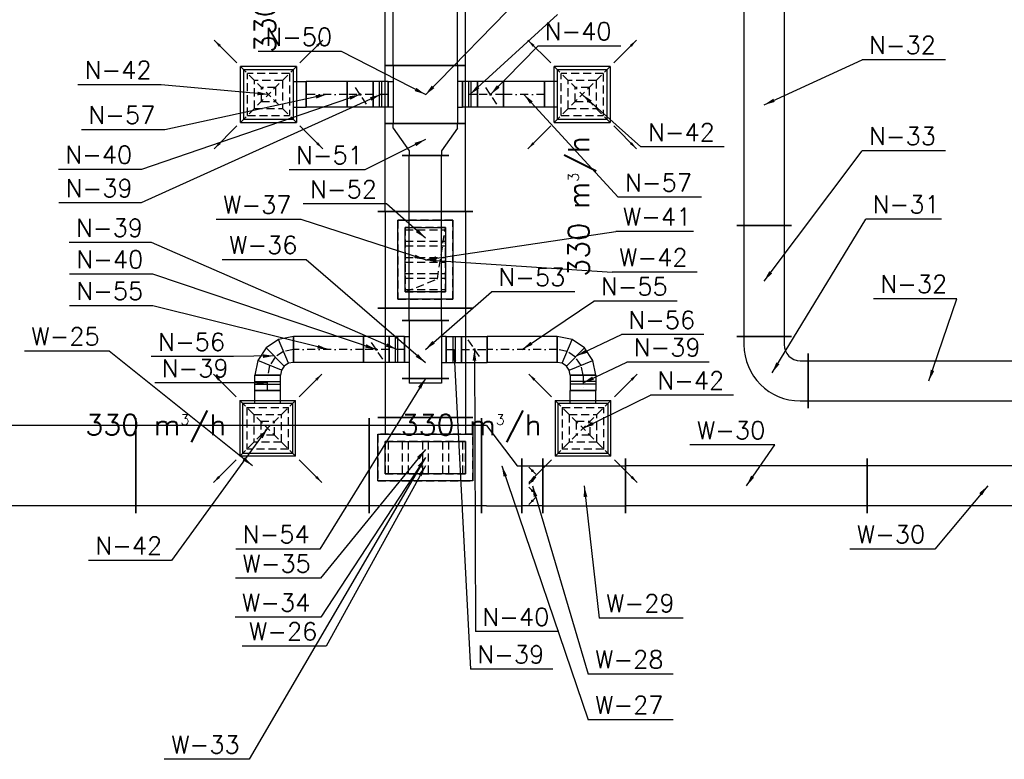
# Model space of a CAD drawing. Extents: x 109611 to 371611, y -232083 to 185490.
# Tile 17 of 24: x 321999 to 328118, y 5023 to 9620. Entities that reach past the tile are written whole.
import ezdxf

# ---------------------------------------------------------------- set-up
doc = ezdxf.new("R2010")
doc.units = 0
doc.header["$LTSCALE"] = 99.9
doc.header["$MEASUREMENT"] = 0
doc.linetypes.add('DASHDOT', pattern=[1, 0.5, -0.25, 0, -0.25])
doc.linetypes.add('DASHED', pattern=[0.75, 0.5, -0.25])
for name, color, linetype in [('FLUID-N', 7, 'Continuous'), ('FLUID-N-110-NUM', 7, 'Continuous'), ('FLUID-N-130-ARRGR', 7, 'Continuous'), ('FLUID-N-SYM', 7, 'Continuous'), ('FLUID-W', 7, 'Continuous'), ('FLUID-W-110-NUM', 7, 'Continuous')]:
    doc.layers.add(name, color=color, linetype=linetype)
doc.styles.add('FDBES', font='simplex.shx')
doc.dimstyles.new('FDBES', dxfattribs={"dimscale": 50, "dimtxt": 4, "dimasz": 2.5, "dimexe": 0.8, "dimexo": 2, "dimgap": 1, "dimtad": 1, "dimdsep": 46, "dimtxsty": 'FDBES', "dimcen": 2.5, "dimclrd": 4, "dimclre": 5, "dimadec": 0, "dimazin": 0, "dimtfac": 1, "dimtmove": 0, "dimatfit": 3, "dimfxl": 0, "dimarcsym": 0})

# ---------------------------------------------------------------- blocks, each defined once
blk = doc.blocks.new('*U123')
at = {"color": 14, "linetype": 'Continuous', "lineweight": -2}
blk.add_line((-200, -295), (-200, 295), dxfattribs=at)
at = {"color": 0, "linetype": 'ByBlock', "lineweight": -2}
for p, q in [((-200, 250), (-95, 250)), ((-50, -250), (-50, 250)), ((-50, 250), (150, 250)), ((150, 250), (150, -250)), ((-200, -250), (-95, -250)), ((150, -250), (-50, -250))]:
    blk.add_line(p, q, dxfattribs=at)
at = {"color": 30, "linetype": 'Continuous'}
for p, q in [((-95, -295), (-95, 295)), ((-95, 295), (195, 295)), ((195, 295), (195, -295)), ((195, -295), (-95, -295))]:
    blk.add_line(p, q, dxfattribs=at)
blk = doc.blocks.new('*U122')
at = {"color": 30, "linetype": 'Continuous'}
for p, q in [((-145, -295), (-145, 295)), ((-145, 295), (145, 295)), ((145, 295), (145, -295)), ((145, -295), (-145, -295))]:
    blk.add_line(p, q, dxfattribs=at)
at = {"color": 0, "linetype": 'ByBlock', "lineweight": -2}
for p, q in [((-100, -250), (-100, 250)), ((-100, 250), (100, 250)), ((100, 250), (100, -250)), ((100, -250), (-100, -250))]:
    blk.add_line(p, q, dxfattribs=at)
at = {"color": 30, "linetype": 'DASHED'}
for p, q in [((-100, 231.7), (100, 231.7)), ((-100, 143.3), (100, 143.3)), ((-100, 106.7), (100, 106.7)), ((-100, 18.3), (100, 18.3)), ((-100, -18.3), (100, -18.3)), ((-100, -106.7), (100, -106.7)), ((-100, -143.3), (100, -143.3)), ((-100, -231.7), (100, -231.7))]:
    blk.add_line(p, q, dxfattribs=at)
blk = doc.blocks.new('*U121')
at = {"color": 30, "linetype": 'Continuous'}
for p, q in [((-145, -295), (-145, 295)), ((-145, 295), (145, 295)), ((145, 295), (145, -295)), ((145, -295), (-145, -295))]:
    blk.add_line(p, q, dxfattribs=at)
at = {"color": 0, "linetype": 'ByBlock', "lineweight": -2}
for p, q in [((-100, -250), (-100, 250)), ((-100, 250), (100, 250)), ((100, 250), (100, -250)), ((100, -250), (-100, -250))]:
    blk.add_line(p, q, dxfattribs=at)
blk = doc.blocks.new('*U120')
at = {"color": 14, "linetype": 'Continuous', "lineweight": -2}
for p, q in [((-350, -295), (-350, 295)), ((350, 295), (350, -295))]:
    blk.add_line(p, q, dxfattribs=at)
at = {"color": 0, "linetype": 'ByBlock', "lineweight": -2}
for p, q in [((-350, 250), (350, 250)), ((-350, -250), (350, -250))]:
    blk.add_line(p, q, dxfattribs=at)
at = {"color": 30, "linetype": 'DASHED'}
for p, q in [((295, 95), (-295, 95)), ((-295, 95), (-295, -195)), ((295, -195), (295, 95)), ((250, 50), (-250, 50)), ((-250, 50), (-250, -150)), ((250, -150), (250, 50)), ((-250, -150), (250, -150)), ((-295, -195), (295, -195))]:
    blk.add_line(p, q, dxfattribs=at)
blk = doc.blocks.new('*U116')
at = {"color": 14, "linetype": 'Continuous', "lineweight": -2}
for p, q in [((-725, -295), (-725, 295)), ((725, 295), (725, -295))]:
    blk.add_line(p, q, dxfattribs=at)
at = {"color": 0, "linetype": 'ByBlock', "lineweight": -2}
for p, q in [((-725, 250), (725, 250)), ((-725, -250), (725, -250))]:
    blk.add_line(p, q, dxfattribs=at)
blk = doc.blocks.new('*U115')
at = {"color": 14, "linetype": 'Continuous', "lineweight": -2}
for p, q in [((-300, -295), (-300, 295)), ((300, 295), (300, -295))]:
    blk.add_line(p, q, dxfattribs=at)
at = {"color": 0, "linetype": 'ByBlock', "lineweight": -2}
for p, q in [((-300, 250), (300, 250)), ((-300, -250), (300, -250))]:
    blk.add_line(p, q, dxfattribs=at)
at = {"color": 30, "linetype": 'DASHED'}
for p, q in [((245, 170), (-245, 170)), ((-245, 170), (-245, -170)), ((200, 125), (-200, 125)), ((-200, 125), (-200, -125)), ((200, -125), (200, 125)), ((245, -170), (245, 170)), ((-245, -170), (245, -170)), ((-200, -125), (200, -125))]:
    blk.add_line(p, q, dxfattribs=at)
blk = doc.blocks.new('*U114')
at = {"color": 30, "linetype": 'Continuous'}
for p, q in [((-170, -245), (-170, 245)), ((-170, 245), (170, 245)), ((170, 245), (170, -245)), ((170, -245), (-170, -245))]:
    blk.add_line(p, q, dxfattribs=at)
at = {"color": 0, "linetype": 'ByBlock', "lineweight": -2}
for p, q in [((-125, -200), (-125, 200)), ((-125, 200), (125, 200)), ((125, 200), (125, -200)), ((125, -200), (-125, -200))]:
    blk.add_line(p, q, dxfattribs=at)
at = {"color": 30, "linetype": 'DASHED'}
for p, q in [((-125, 185.4), (125, 185.4)), ((-125, 114.6), (125, 114.6)), ((-125, 85.4), (125, 85.4)), ((-125, 14.6), (125, 14.6)), ((-125, -14.6), (125, -14.6)), ((-125, -85.4), (125, -85.4)), ((-125, -114.6), (125, -114.6)), ((-125, -185.4), (125, -185.4))]:
    blk.add_line(p, q, dxfattribs=at)
blk = doc.blocks.new('*U113')
at = {"color": 30, "linetype": 'Continuous'}
for p, q in [((-170, -245), (-170, 245)), ((-170, 245), (170, 245)), ((170, 245), (170, -245)), ((170, -245), (-170, -245))]:
    blk.add_line(p, q, dxfattribs=at)
at = {"color": 0, "linetype": 'ByBlock', "lineweight": -2}
for p, q in [((-125, -200), (-125, 200)), ((-125, 200), (125, 200)), ((125, 200), (125, -200)), ((125, -200), (-125, -200))]:
    blk.add_line(p, q, dxfattribs=at)
at = {"color": 30, "linetype": 'DASHED'}
for p, q in [((75, -120), (125, 200)), ((-125, -200), (75, -120))]:
    blk.add_line(p, q, dxfattribs=at)
blk = doc.blocks.new('*U125')
at = {"color": 14, "linetype": 'Continuous', "lineweight": -2}
for p, q in [((-750, -295), (-750, 295)), ((750, 295), (750, -295))]:
    blk.add_line(p, q, dxfattribs=at)
at = {"color": 0, "linetype": 'ByBlock', "lineweight": -2}
for p, q in [((-750, 250), (750, 250)), ((-750, -250), (750, -250))]:
    blk.add_line(p, q, dxfattribs=at)
blk = doc.blocks.new('*U127')
at = {"color": 14, "linetype": 'Continuous', "lineweight": -2}
for p, q in [((-340, -295), (-340, 295)), ((340, 295), (340, -295))]:
    blk.add_line(p, q, dxfattribs=at)
at = {"color": 0, "linetype": 'ByBlock', "lineweight": -2}
for p, q in [((-340, 250), (340, 250)), ((-340, -250), (340, -250))]:
    blk.add_line(p, q, dxfattribs=at)
blk = doc.blocks.new('*U128')
at = {"color": 14, "linetype": 'Continuous', "lineweight": -2}
for p, q in [((-125, -45), (-125, 295)), ((125, 295), (125, -295))]:
    blk.add_line(p, q, dxfattribs=at)
at = {"color": 0, "linetype": 'ByBlock', "lineweight": -2}
for p, q in [((-95, 250), (-125, 250)), ((95, 250), (-95, 250)), ((95, 250), (125, 250)), ((-95, 0), (-125, 0)), ((95, -250), (-95, 0)), ((95, -250), (125, -250))]:
    blk.add_line(p, q, dxfattribs=at)
blk = doc.blocks.new('*U129')
at = {"color": 14, "linetype": 'Continuous', "lineweight": -2}
for p, q in [((-257.5, -170), (-257.5, 170)), ((257.5, 170), (257.5, -170))]:
    blk.add_line(p, q, dxfattribs=at)
at = {"color": 0, "linetype": 'ByBlock', "lineweight": -2}
for p, q in [((-257.5, 125), (257.5, 125)), ((-257.5, -125), (257.5, -125))]:
    blk.add_line(p, q, dxfattribs=at)
blk = doc.blocks.new('*U132')
at = {"color": 14, "linetype": 'Continuous', "lineweight": -2}
for p, q in [((-65, -170), (-65, 170)), ((65, 170), (65, -170))]:
    blk.add_line(p, q, dxfattribs=at)
at = {"color": 0, "linetype": 'ByBlock', "lineweight": -2}
for p, q in [((-65, 125), (65, 125)), ((65, -125), (-65, -125))]:
    blk.add_line(p, q, dxfattribs=at)
at = {"color": 30, "linetype": 'DASHED'}
for p, q in [((0, 93.8), (-22.1, 115.8)), ((0, 93.8), (22.1, 71.7)), ((0, 31.2), (-22.1, 9.2)), ((0, 31.2), (22.1, 53.3)), ((0, -31.2), (-22.1, -9.2)), ((0, -31.2), (22.1, -53.3)), ((0, -93.8), (-22.1, -115.8)), ((0, -93.8), (22.1, -71.7))]:
    blk.add_line(p, q, dxfattribs=at)
at = {"color": 30, "linetype": 'Continuous'}
for points in [[(-4, 93.8, 8, 8, 1), (4, 93.8, 8, 8, 1)], [(-4, 31.2, 8, 8, 1), (4, 31.2, 8, 8, 1)], [(-4, -31.2, 8, 8, 1), (4, -31.2, 8, 8, 1)], [(-4, -93.8, 8, 8, 1), (4, -93.8, 8, 8, 1)]]:
    blk.add_lwpolyline(points, format="xyseb", close=True, dxfattribs=at)
blk = doc.blocks.new('*U134')
at = {"color": 14, "linetype": 'Continuous', "lineweight": -2}
for p, q in [((-750, -170), (-750, 170)), ((750, 170), (750, -170))]:
    blk.add_line(p, q, dxfattribs=at)
at = {"color": 0, "linetype": 'ByBlock', "lineweight": -2}
for p, q in [((-750, 125), (750, 125)), ((-750, -125), (750, -125))]:
    blk.add_line(p, q, dxfattribs=at)
blk = doc.blocks.new('*U135')
at = {"color": 14, "linetype": 'Continuous', "lineweight": -2}
for p, q in [((-750, -170), (-750, 170)), ((750, 170), (750, -170))]:
    blk.add_line(p, q, dxfattribs=at)
at = {"color": 0, "linetype": 'ByBlock', "lineweight": -2}
for p, q in [((-750, 125), (750, 125)), ((-750, -125), (750, -125))]:
    blk.add_line(p, q, dxfattribs=at)
blk = doc.blocks.new('*U136')
at = {"color": 14, "linetype": 'Continuous', "lineweight": -2}
for p, q in [((-725, -295), (-725, 295)), ((725, 295), (725, -295))]:
    blk.add_line(p, q, dxfattribs=at)
at = {"color": 0, "linetype": 'ByBlock', "lineweight": -2}
for p, q in [((-725, 250), (725, 250)), ((-725, -250), (725, -250))]:
    blk.add_line(p, q, dxfattribs=at)
blk = doc.blocks.new('*U422')
at = {"color": 14, "linetype": 'Continuous', "lineweight": -2}
for p, q in [((-487.5, -245), (-487.5, 245)), ((487.5, 245), (487.5, -245))]:
    blk.add_line(p, q, dxfattribs=at)
at = {"color": 0, "linetype": 'ByBlock', "lineweight": -2}
for p, q in [((-487.5, 200), (487.5, 200)), ((-487.5, -200), (487.5, -200))]:
    blk.add_line(p, q, dxfattribs=at)
blk = doc.blocks.new('*U432')
at = {"color": 14, "linetype": 'Continuous', "lineweight": -2}
for p, q in [((-180, -245), (-180, 245)), ((180, 245), (180, -245)), ((-80, 230), (80, 230)), ((80, -230), (-80, -230))]:
    blk.add_line(p, q, dxfattribs=at)
at = {"color": 0, "linetype": 'ByBlock', "lineweight": -2}
for p, q in [((-180, 200), (180, 200)), ((-80, 230), (-80, 200)), ((80, 200), (80, 230)), ((-180, -200), (180, -200)), ((-80, -230), (-80, -200)), ((80, -200), (80, -230))]:
    blk.add_line(p, q, dxfattribs=at)
blk = doc.blocks.new('*U431')
at = {"color": 14, "linetype": 'Continuous', "lineweight": -2}
for p, q in [((-100, -245), (-100, 245)), ((100, 145), (100, -145))]:
    blk.add_line(p, q, dxfattribs=at)
at = {"color": 0, "linetype": 'ByBlock', "lineweight": -2}
for p, q in [((-70, 200), (-100, 200)), ((-70, 200), (70, 100)), ((70, 100), (100, 100)), ((-70, -200), (70, -100)), ((70, -100), (100, -100)), ((-70, -200), (-100, -200))]:
    blk.add_line(p, q, dxfattribs=at)
blk = doc.blocks.new('*U430')
at = {"color": 14, "linetype": 'Continuous', "lineweight": -2}
for p, q in [((-47.5, -80), (-47.5, 80)), ((47.5, 80), (47.5, -80))]:
    blk.add_line(p, q, dxfattribs=at)
at = {"color": 0, "linetype": 'ByBlock', "lineweight": -2}
for p, q in [((-47.5, 80), (47.5, 80)), ((-47.5, -80), (47.5, -80))]:
    blk.add_line(p, q, dxfattribs=at)
at = {"color": 30, "linetype": 'Continuous'}
for p, q in [((-7.5, 80), (-7.5, -80)), ((7.5, 80), (7.5, -80))]:
    blk.add_line(p, q, dxfattribs=at)
at = {"layer": 'FLUID-N-SYM', "color": 2, "linetype": 'DASHDOT'}
blk.add_line((-47.5, 0), (47.5, 0), dxfattribs=at)
blk = doc.blocks.new('*U426')
at = {"color": 14, "linetype": 'Continuous', "lineweight": -2}
for p, q in [((-47.5, -80), (-47.5, 80)), ((47.5, 80), (47.5, -80))]:
    blk.add_line(p, q, dxfattribs=at)
at = {"color": 0, "linetype": 'ByBlock', "lineweight": -2}
for p, q in [((-47.5, 80), (47.5, 80)), ((-47.5, -80), (47.5, -80))]:
    blk.add_line(p, q, dxfattribs=at)
at = {"color": 30, "linetype": 'Continuous'}
for p, q in [((-7.5, 80), (-7.5, -80)), ((7.5, 80), (7.5, -80))]:
    blk.add_line(p, q, dxfattribs=at)
at = {"layer": 'FLUID-N-SYM', "color": 2, "linetype": 'DASHDOT'}
blk.add_line((-47.5, 0), (47.5, 0), dxfattribs=at)
blk = doc.blocks.new('*U425')
at = {"color": 14, "linetype": 'Continuous', "lineweight": -2}
for p, q in [((-80, -80), (-80, 80)), ((80, 80), (80, -80))]:
    blk.add_line(p, q, dxfattribs=at)
at = {"color": 0, "linetype": 'ByBlock', "lineweight": -2}
for p, q in [((-80, 80), (80, 80)), ((-80, -80), (80, -80))]:
    blk.add_line(p, q, dxfattribs=at)
at = {"color": 30, "linetype": 'DASHED'}
blk.add_line((-40, 60), (40, -60), dxfattribs=at)
at = {"color": 30, "linetype": 'Continuous'}
blk.add_lwpolyline([(-4, 0, 8, 8, 1), (4, 0, 8, 8, 1)], format="xyseb", close=True, dxfattribs=at)
at = {"layer": 'FLUID-N-SYM', "color": 2, "linetype": 'DASHDOT'}
blk.add_line((-80, 0), (80, 0), dxfattribs=at)
blk = doc.blocks.new('*U424')
at = {"color": 14, "linetype": 'Continuous', "lineweight": -2}
for p, q in [((-127.5, -80), (-127.5, 80)), ((127.5, 80), (127.5, -80))]:
    blk.add_line(p, q, dxfattribs=at)
at = {"color": 0, "linetype": 'ByBlock', "lineweight": -2}
for p, q in [((-127.5, 80), (127.5, 80)), ((-127.5, -80), (127.5, -80))]:
    blk.add_line(p, q, dxfattribs=at)
at = {"layer": 'FLUID-N-SYM', "color": 2, "linetype": 'DASHDOT'}
blk.add_line((-127.5, 0), (127.5, 0), dxfattribs=at)
blk = doc.blocks.new('*U423')
at = {"color": 30, "linetype": 'Continuous'}
for p, q in [((-173.5, 173.5), (173.5, 173.5)), ((-173.5, 173.5), (-173.5, -173.5)), ((173.5, -173.5), (173.5, 173.5)), ((173.5, -173.5), (-173.5, -173.5))]:
    blk.add_line(p, q, dxfattribs=at)
at = {"color": 30, "linetype": 'DASHED'}
for p, q in [((-173.5, 173.5), (0, 0)), ((-130.125, 130.125), (130.125, 130.125)), ((-130.125, 130.125), (-130.125, -130.125)), ((173.5, 173.5), (0, 0)), ((130.125, -130.125), (130.125, 130.125)), ((-86.75, 86.75), (86.75, 86.75)), ((-86.75, 86.75), (-86.75, -86.75)), ((86.75, -86.75), (86.75, 86.75)), ((-173.5, -173.5), (0, 0)), ((-43.375, 43.375), (43.375, 43.375)), ((-43.375, 43.375), (-43.375, -43.375)), ((173.5, -173.5), (0, 0)), ((43.375, -43.375), (43.375, 43.375)), ((43.375, -43.375), (-43.375, -43.375)), ((86.75, -86.75), (-86.75, -86.75)), ((130.125, -130.125), (-130.125, -130.125))]:
    blk.add_line(p, q, dxfattribs=at)
at = {"color": 0, "linetype": 'ByBlock', "lineweight": -2}
for p, q in [((-155, -155), (-155, 155)), ((155, 155), (-155, 155)), ((155, 155), (155, -155)), ((-155, -155), (155, -155)), ((-80, -155), (-80, -235)), ((80, -155), (80, -235))]:
    blk.add_line(p, q, dxfattribs=at)
at = {"color": 14, "linetype": 'Continuous', "lineweight": -2}
blk.add_line((80, -235), (-80, -235), dxfattribs=at)
blk = doc.blocks.new('*U429')
at = {"color": 14, "linetype": 'Continuous', "lineweight": -2}
for p, q in [((-80, -80), (-80, 80)), ((80, 80), (80, -80))]:
    blk.add_line(p, q, dxfattribs=at)
at = {"color": 0, "linetype": 'ByBlock', "lineweight": -2}
for p, q in [((-80, 80), (80, 80)), ((-80, -80), (80, -80))]:
    blk.add_line(p, q, dxfattribs=at)
at = {"color": 30, "linetype": 'DASHED'}
blk.add_line((-40, 60), (40, -60), dxfattribs=at)
at = {"color": 30, "linetype": 'Continuous'}
blk.add_lwpolyline([(-4, 0, 8, 8, 1), (4, 0, 8, 8, 1)], format="xyseb", close=True, dxfattribs=at)
at = {"layer": 'FLUID-N-SYM', "color": 2, "linetype": 'DASHDOT'}
blk.add_line((-80, 0), (80, 0), dxfattribs=at)
blk = doc.blocks.new('*U428')
at = {"color": 14, "linetype": 'Continuous', "lineweight": -2}
for p, q in [((-127.5, -80), (-127.5, 80)), ((127.5, 80), (127.5, -80))]:
    blk.add_line(p, q, dxfattribs=at)
at = {"color": 0, "linetype": 'ByBlock', "lineweight": -2}
for p, q in [((-127.5, 80), (127.5, 80)), ((-127.5, -80), (127.5, -80))]:
    blk.add_line(p, q, dxfattribs=at)
at = {"layer": 'FLUID-N-SYM', "color": 2, "linetype": 'DASHDOT'}
blk.add_line((-127.5, 0), (127.5, 0), dxfattribs=at)
blk = doc.blocks.new('*U427')
at = {"color": 30, "linetype": 'Continuous'}
for p, q in [((-173.5, 173.5), (173.5, 173.5)), ((-173.5, 173.5), (-173.5, -173.5)), ((173.5, -173.5), (173.5, 173.5)), ((173.5, -173.5), (-173.5, -173.5))]:
    blk.add_line(p, q, dxfattribs=at)
at = {"color": 30, "linetype": 'DASHED'}
for p, q in [((-173.5, 173.5), (0, 0)), ((-130.125, 130.125), (130.125, 130.125)), ((-130.125, 130.125), (-130.125, -130.125)), ((173.5, 173.5), (0, 0)), ((130.125, -130.125), (130.125, 130.125)), ((-86.75, 86.75), (86.75, 86.75)), ((-86.75, 86.75), (-86.75, -86.75)), ((86.75, -86.75), (86.75, 86.75)), ((-173.5, -173.5), (0, 0)), ((-43.375, 43.375), (43.375, 43.375)), ((-43.375, 43.375), (-43.375, -43.375)), ((173.5, -173.5), (0, 0)), ((43.375, -43.375), (43.375, 43.375)), ((43.375, -43.375), (-43.375, -43.375)), ((86.75, -86.75), (-86.75, -86.75)), ((130.125, -130.125), (-130.125, -130.125))]:
    blk.add_line(p, q, dxfattribs=at)
at = {"color": 0, "linetype": 'ByBlock', "lineweight": -2}
for p, q in [((-155, -155), (-155, 155)), ((155, 155), (-155, 155)), ((155, 155), (155, -155)), ((-155, -155), (155, -155)), ((-80, -155), (-80, -235)), ((80, -155), (80, -235))]:
    blk.add_line(p, q, dxfattribs=at)
at = {"color": 14, "linetype": 'Continuous', "lineweight": -2}
blk.add_line((80, -235), (-80, -235), dxfattribs=at)
blk = doc.blocks.new('*U433')
at = {"color": 14, "linetype": 'Continuous', "lineweight": -2}
for p, q in [((-512.5, -145), (-512.5, 145)), ((512.5, 145), (512.5, -145))]:
    blk.add_line(p, q, dxfattribs=at)
at = {"color": 0, "linetype": 'ByBlock', "lineweight": -2}
for p, q in [((-512.5, 100), (512.5, 100)), ((-512.5, -100), (512.5, -100))]:
    blk.add_line(p, q, dxfattribs=at)
blk = doc.blocks.new('*U438')
at = {"color": 14, "linetype": 'Continuous', "lineweight": -2}
for p, q in [((-180, -145), (-180, 145)), ((-80, 130), (80, 130)), ((180, 145), (180, -145)), ((80, -130), (-80, -130))]:
    blk.add_line(p, q, dxfattribs=at)
at = {"color": 0, "linetype": 'ByBlock', "lineweight": -2}
for p, q in [((-80, 130), (-80, 100)), ((80, 100), (80, 130)), ((-180, 100), (180, 100)), ((-180, -100), (180, -100)), ((-80, -130), (-80, -100)), ((80, -100), (80, -130))]:
    blk.add_line(p, q, dxfattribs=at)
blk = doc.blocks.new('*U437')
at = {"color": 14, "linetype": 'Continuous', "lineweight": -2}
blk.add_line((0, -145), (0, 145), dxfattribs=at)
at = {"color": 0, "linetype": 'ByBlock', "lineweight": -2}
for p, q in [((0, 100), (30, 100)), ((30, 100), (30, -100)), ((0, -100), (30, -100))]:
    blk.add_line(p, q, dxfattribs=at)
blk = doc.blocks.new('*U436')
at = {"color": 14, "linetype": 'Continuous', "lineweight": -2}
for p, q in [((-47.5, -80), (-47.5, 80)), ((47.5, 80), (47.5, -80))]:
    blk.add_line(p, q, dxfattribs=at)
at = {"color": 0, "linetype": 'ByBlock', "lineweight": -2}
for p, q in [((-47.5, 80), (47.5, 80)), ((-47.5, -80), (47.5, -80))]:
    blk.add_line(p, q, dxfattribs=at)
at = {"color": 30, "linetype": 'Continuous'}
for p, q in [((-7.5, 80), (-7.5, -80)), ((7.5, 80), (7.5, -80))]:
    blk.add_line(p, q, dxfattribs=at)
at = {"layer": 'FLUID-N-SYM', "color": 2, "linetype": 'DASHDOT'}
blk.add_line((-47.5, 0), (47.5, 0), dxfattribs=at)
blk = doc.blocks.new('*U434')
at = {"color": 14, "linetype": 'Continuous', "lineweight": -2}
for p, q in [((-47.5, -80), (-47.5, 80)), ((47.5, 80), (47.5, -80))]:
    blk.add_line(p, q, dxfattribs=at)
at = {"color": 0, "linetype": 'ByBlock', "lineweight": -2}
for p, q in [((-47.5, 80), (47.5, 80)), ((-47.5, -80), (47.5, -80))]:
    blk.add_line(p, q, dxfattribs=at)
at = {"color": 30, "linetype": 'Continuous'}
for p, q in [((-7.5, 80), (-7.5, -80)), ((7.5, 80), (7.5, -80))]:
    blk.add_line(p, q, dxfattribs=at)
at = {"layer": 'FLUID-N-SYM', "color": 2, "linetype": 'DASHDOT'}
blk.add_line((-47.5, 0), (47.5, 0), dxfattribs=at)
blk = doc.blocks.new('*U443')
at = {"color": 0, "linetype": 'ByBlock', "lineweight": -2}
for p, q in [((28.2, 101.7), (-49.7, 49.7)), ((120, 120), (28.2, 101.7)), ((-49.7, 49.7), (-101.7, -28.2)), ((-101.7, -28.2), (-120, -120)), ((89.4, -46.1), (63.4, -63.4)), ((120, -40), (89.4, -46.1)), ((46.1, -89.4), (40, -120)), ((63.4, -63.4), (46.1, -89.4))]:
    blk.add_line(p, q, dxfattribs=at)
at = {"color": 30, "linetype": 'Continuous'}
for p, q in [((89.4, -46.1), (28.2, 101.7)), ((63.4, -63.4), (-49.7, 49.7)), ((46.1, -89.4), (-101.7, -28.2))]:
    blk.add_line(p, q, dxfattribs=at)
at = {"color": 14, "linetype": 'Continuous', "lineweight": -2}
for p, q in [((120, 120), (120, -40)), ((40, -120), (-120, -120))]:
    blk.add_line(p, q, dxfattribs=at)
at = {"layer": 'FLUID-N-SYM', "color": 2, "linetype": 'DASHDOT'}
for p, q in [((58.8, 27.8), (6.9, -6.9)), ((120, 40), (58.8, 27.8)), ((-27.8, -58.8), (-40, -120)), ((6.9, -6.9), (-27.8, -58.8))]:
    blk.add_line(p, q, dxfattribs=at)
blk = doc.blocks.new('*U440')
at = {"color": 14, "linetype": 'Continuous', "lineweight": -2}
for p, q in [((-217.5, -80), (-217.5, 80)), ((217.5, 80), (217.5, -80))]:
    blk.add_line(p, q, dxfattribs=at)
at = {"color": 0, "linetype": 'ByBlock', "lineweight": -2}
for p, q in [((-217.5, 80), (217.5, 80)), ((-217.5, -80), (217.5, -80))]:
    blk.add_line(p, q, dxfattribs=at)
at = {"layer": 'FLUID-N-SYM', "color": 2, "linetype": 'DASHDOT'}
blk.add_line((-217.5, 0), (217.5, 0), dxfattribs=at)
blk = doc.blocks.new('*U439')
at = {"color": 14, "linetype": 'Continuous', "lineweight": -2}
for p, q in [((-80, -80), (-80, 80)), ((80, 80), (80, -80))]:
    blk.add_line(p, q, dxfattribs=at)
at = {"color": 0, "linetype": 'ByBlock', "lineweight": -2}
for p, q in [((-80, 80), (80, 80)), ((-80, -80), (80, -80))]:
    blk.add_line(p, q, dxfattribs=at)
at = {"color": 30, "linetype": 'DASHED'}
blk.add_line((-40, 60), (40, -60), dxfattribs=at)
at = {"color": 30, "linetype": 'Continuous'}
blk.add_lwpolyline([(-4, 0, 8, 8, 1), (4, 0, 8, 8, 1)], format="xyseb", close=True, dxfattribs=at)
at = {"layer": 'FLUID-N-SYM', "color": 2, "linetype": 'DASHDOT'}
blk.add_line((-80, 0), (80, 0), dxfattribs=at)
blk = doc.blocks.new('*U442')
at = {"color": 14, "linetype": 'Continuous', "lineweight": -2}
for p, q in [((-47.5, -80), (-47.5, 80)), ((47.5, 80), (47.5, -80))]:
    blk.add_line(p, q, dxfattribs=at)
at = {"color": 0, "linetype": 'ByBlock', "lineweight": -2}
for p, q in [((-47.5, 80), (47.5, 80)), ((-47.5, -80), (47.5, -80))]:
    blk.add_line(p, q, dxfattribs=at)
at = {"color": 30, "linetype": 'Continuous'}
for p, q in [((-7.5, 80), (-7.5, -80)), ((7.5, 80), (7.5, -80))]:
    blk.add_line(p, q, dxfattribs=at)
at = {"layer": 'FLUID-N-SYM', "color": 2, "linetype": 'DASHDOT'}
blk.add_line((-47.5, 0), (47.5, 0), dxfattribs=at)
blk = doc.blocks.new('*U441')
at = {"color": 30, "linetype": 'Continuous'}
for p, q in [((-173.5, 173.5), (173.5, 173.5)), ((-173.5, 173.5), (-173.5, -173.5)), ((173.5, -173.5), (173.5, 173.5)), ((173.5, -173.5), (-173.5, -173.5))]:
    blk.add_line(p, q, dxfattribs=at)
at = {"color": 30, "linetype": 'DASHED'}
for p, q in [((-173.5, 173.5), (0, 0)), ((-130.125, 130.125), (130.125, 130.125)), ((-130.125, 130.125), (-130.125, -130.125)), ((173.5, 173.5), (0, 0)), ((130.125, -130.125), (130.125, 130.125)), ((-86.75, 86.75), (86.75, 86.75)), ((-86.75, 86.75), (-86.75, -86.75)), ((86.75, -86.75), (86.75, 86.75)), ((-173.5, -173.5), (0, 0)), ((-43.375, 43.375), (43.375, 43.375)), ((-43.375, 43.375), (-43.375, -43.375)), ((173.5, -173.5), (0, 0)), ((43.375, -43.375), (43.375, 43.375)), ((43.375, -43.375), (-43.375, -43.375)), ((86.75, -86.75), (-86.75, -86.75)), ((130.125, -130.125), (-130.125, -130.125))]:
    blk.add_line(p, q, dxfattribs=at)
at = {"color": 0, "linetype": 'ByBlock', "lineweight": -2}
for p, q in [((-155, -155), (-155, 155)), ((155, 155), (-155, 155)), ((155, 155), (155, -155)), ((-155, -155), (155, -155)), ((-80, -155), (-80, -235)), ((80, -155), (80, -235))]:
    blk.add_line(p, q, dxfattribs=at)
at = {"color": 14, "linetype": 'Continuous', "lineweight": -2}
blk.add_line((80, -235), (-80, -235), dxfattribs=at)
blk = doc.blocks.new('*U447')
at = {"color": 14, "linetype": 'Continuous', "lineweight": -2}
for p, q in [((-47.5, -80), (-47.5, 80)), ((47.5, 80), (47.5, -80))]:
    blk.add_line(p, q, dxfattribs=at)
at = {"color": 0, "linetype": 'ByBlock', "lineweight": -2}
for p, q in [((-47.5, 80), (47.5, 80)), ((-47.5, -80), (47.5, -80))]:
    blk.add_line(p, q, dxfattribs=at)
at = {"color": 30, "linetype": 'Continuous'}
for p, q in [((-7.5, 80), (-7.5, -80)), ((7.5, 80), (7.5, -80))]:
    blk.add_line(p, q, dxfattribs=at)
at = {"layer": 'FLUID-N-SYM', "color": 2, "linetype": 'DASHDOT'}
blk.add_line((-47.5, 0), (47.5, 0), dxfattribs=at)
blk = doc.blocks.new('*U446')
at = {"color": 30, "linetype": 'Continuous'}
for p, q in [((-173.5, 173.5), (173.5, 173.5)), ((-173.5, 173.5), (-173.5, -173.5)), ((173.5, -173.5), (173.5, 173.5)), ((173.5, -173.5), (-173.5, -173.5))]:
    blk.add_line(p, q, dxfattribs=at)
at = {"color": 30, "linetype": 'DASHED'}
for p, q in [((-173.5, 173.5), (0, 0)), ((-130.125, 130.125), (130.125, 130.125)), ((-130.125, 130.125), (-130.125, -130.125)), ((173.5, 173.5), (0, 0)), ((130.125, -130.125), (130.125, 130.125)), ((-86.75, 86.75), (86.75, 86.75)), ((-86.75, 86.75), (-86.75, -86.75)), ((86.75, -86.75), (86.75, 86.75)), ((-173.5, -173.5), (0, 0)), ((-43.375, 43.375), (43.375, 43.375)), ((-43.375, 43.375), (-43.375, -43.375)), ((173.5, -173.5), (0, 0)), ((43.375, -43.375), (43.375, 43.375)), ((43.375, -43.375), (-43.375, -43.375)), ((86.75, -86.75), (-86.75, -86.75)), ((130.125, -130.125), (-130.125, -130.125))]:
    blk.add_line(p, q, dxfattribs=at)
at = {"color": 0, "linetype": 'ByBlock', "lineweight": -2}
for p, q in [((-155, -155), (-155, 155)), ((155, 155), (-155, 155)), ((155, 155), (155, -155)), ((-155, -155), (155, -155)), ((-80, -155), (-80, -235)), ((80, -155), (80, -235))]:
    blk.add_line(p, q, dxfattribs=at)
at = {"color": 14, "linetype": 'Continuous', "lineweight": -2}
blk.add_line((80, -235), (-80, -235), dxfattribs=at)
blk = doc.blocks.new('*U445')
at = {"color": 14, "linetype": 'Continuous', "lineweight": -2}
for p, q in [((-120, -40), (-120, 120)), ((120, -120), (-40, -120))]:
    blk.add_line(p, q, dxfattribs=at)
at = {"color": 0, "linetype": 'ByBlock', "lineweight": -2}
for p, q in [((-28.2, 101.7), (-120, 120)), ((49.7, 49.7), (-28.2, 101.7)), ((101.7, -28.2), (49.7, 49.7)), ((-89.4, -46.1), (-120, -40)), ((-63.4, -63.4), (-89.4, -46.1)), ((120, -120), (101.7, -28.2)), ((-46.1, -89.4), (-63.4, -63.4)), ((-40, -120), (-46.1, -89.4))]:
    blk.add_line(p, q, dxfattribs=at)
at = {"color": 30, "linetype": 'Continuous'}
for p, q in [((-89.4, -46.1), (-28.2, 101.7)), ((-63.4, -63.4), (49.7, 49.7)), ((-46.1, -89.4), (101.7, -28.2))]:
    blk.add_line(p, q, dxfattribs=at)
at = {"layer": 'FLUID-N-SYM', "color": 2, "linetype": 'DASHDOT'}
for p, q in [((-58.8, 27.8), (-120, 40)), ((-6.9, -6.9), (-58.8, 27.8)), ((27.8, -58.8), (-6.9, -6.9)), ((40, -120), (27.8, -58.8))]:
    blk.add_line(p, q, dxfattribs=at)
blk = doc.blocks.new('*U444')
at = {"color": 14, "linetype": 'Continuous', "lineweight": -2}
for p, q in [((-217.5, -80), (-217.5, 80)), ((217.5, 80), (217.5, -80))]:
    blk.add_line(p, q, dxfattribs=at)
at = {"color": 0, "linetype": 'ByBlock', "lineweight": -2}
for p, q in [((-217.5, 80), (217.5, 80)), ((-217.5, -80), (217.5, -80))]:
    blk.add_line(p, q, dxfattribs=at)
at = {"layer": 'FLUID-N-SYM', "color": 2, "linetype": 'DASHDOT'}
blk.add_line((-217.5, 0), (217.5, 0), dxfattribs=at)
blk = doc.blocks.new('*U435')
at = {"color": 14, "linetype": 'Continuous', "lineweight": -2}
for p, q in [((-80, -80), (-80, 80)), ((80, 80), (80, -80))]:
    blk.add_line(p, q, dxfattribs=at)
at = {"color": 0, "linetype": 'ByBlock', "lineweight": -2}
for p, q in [((-80, 80), (80, 80)), ((-80, -80), (80, -80))]:
    blk.add_line(p, q, dxfattribs=at)
at = {"color": 30, "linetype": 'DASHED'}
blk.add_line((-40, 60), (40, -60), dxfattribs=at)
at = {"color": 30, "linetype": 'Continuous'}
blk.add_lwpolyline([(-4, 0, 8, 8, 1), (4, 0, 8, 8, 1)], format="xyseb", close=True, dxfattribs=at)
at = {"layer": 'FLUID-N-SYM', "color": 2, "linetype": 'DASHDOT'}
blk.add_line((-80, 0), (80, 0), dxfattribs=at)
blk = doc.blocks.new('*U458')
at = {"color": 14, "linetype": 'Continuous', "lineweight": -2}
for p, q in [((-345, -170), (-345, 170)), ((345, 170), (345, -170))]:
    blk.add_line(p, q, dxfattribs=at)
at = {"color": 0, "linetype": 'ByBlock', "lineweight": -2}
for p, q in [((-345, 125), (345, 125)), ((-345, -125), (345, -125))]:
    blk.add_line(p, q, dxfattribs=at)
blk = doc.blocks.new('*U460')
at = {"color": 14, "linetype": 'Continuous', "lineweight": -2}
for p, q in [((-750, -170), (-750, 170)), ((750, 170), (750, -170))]:
    blk.add_line(p, q, dxfattribs=at)
at = {"color": 0, "linetype": 'ByBlock', "lineweight": -2}
for p, q in [((-750, 125), (750, 125)), ((-750, -125), (750, -125))]:
    blk.add_line(p, q, dxfattribs=at)
blk = doc.blocks.new('*U461')
at = {"color": 14, "linetype": 'Continuous', "lineweight": -2}
for p, q in [((-225, -120), (-225, 220)), ((220, -225), (-120, -225))]:
    blk.add_line(p, q, dxfattribs=at)
at = {"color": 0, "linetype": 'ByBlock', "lineweight": -2}
for p, q in [((-175, 175), (-225, 175)), ((-175, -75), (-225, -75)), ((-75, -225), (-75, -175)), ((175, -225), (175, -175))]:
    blk.add_line(p, q, dxfattribs=at)
for radius in [350, 100]:
    blk.add_arc((-175, -175), radius, 0, 90, dxfattribs=at)
blk = doc.blocks.new('*U462')
at = {"color": 14, "linetype": 'Continuous', "lineweight": -2}
for p, q in [((-750, -170), (-750, 170)), ((750, 170), (750, -170))]:
    blk.add_line(p, q, dxfattribs=at)
at = {"color": 0, "linetype": 'ByBlock', "lineweight": -2}
for p, q in [((-750, 125), (750, 125)), ((-750, -125), (750, -125))]:
    blk.add_line(p, q, dxfattribs=at)

msp = doc.modelspace()

# ---------------------------------------------------------------- linework, layer by layer
at = {"layer": 'FLUID-N-110-NUM', "color": 221}
for p, q in [((325735.7, 9456.6), (325218.2, 9456.6)), ((323999.2, 9422.1), (323481.7, 9422.1)), ((327751.4, 9370.8), (327233.9, 9370.8)), ((322876.9, 9216.2), (322359.4, 9216.2)), ((322900.2, 8936.7), (322382.7, 8936.7)), ((326377.3, 8829.5), (325859.8, 8829.5)), ((327751.4, 8805.1), (327233.9, 8805.1)), ((322756.6, 8689.7), (322239.1, 8689.7)), ((324143.2, 8686.7), (323672.9, 8686.7)), ((326235.6, 8516.7), (325718.1, 8516.7)), ((322754.2, 8481.5), (322241.9, 8481.5)), ((324278.1, 8475.1), (323760.5, 8475.1)), ((327727.8, 8380.9), (327257.4, 8380.9)), ((322818.4, 8235), (322306.1, 8235)), ((322825.2, 8038.9), (322307.7, 8038.9)), ((325448.5, 7929), (324931, 7929)), ((322825.2, 7842.7), (322307.7, 7842.7)), ((326085, 7870.7), (325567.4, 7870.7)), ((327822.1, 7885.9), (327304.6, 7885.9)), ((326250.3, 7663.1), (325738, 7663.1)), ((323328.4, 7526.3), (322816.1, 7526.3)), ((326283.7, 7492.1), (325771.5, 7492.1)), ((323350.5, 7362.5), (322838.2, 7362.5)), ((326435.6, 7286.2), (325918.1, 7286.2)), ((323864.9, 6330.3), (323342.2, 6330.3)), ((322943.1, 6259.5), (322425.6, 6259.5)), ((325348.8, 5816.9), (324831.3, 5816.9)), ((325312.4, 5583.5), (324800.1, 5583.5))]:
    msp.add_line(p, q, dxfattribs=at)
at = {"layer": 'FLUID-W-110-NUM', "color": 221}
for p, q in [((323747.5, 8378.3), (323219.5, 8378.3)), ((326185.3, 8304.1), (325704.4, 8304.1)), ((323779.3, 8128.4), (323256.6, 8128.4)), ((326208.9, 8050.9), (325680.9, 8050.9)), ((322555.7, 7560.4), (322027.7, 7560.4)), ((326692.2, 6977.4), (326164.2, 6977.4)), ((327685.9, 6330.3), (327157.9, 6330.3)), ((323867.6, 6148.4), (323339.6, 6148.4)), ((323870.2, 5906), (323336.9, 5906)), ((326123.1, 5901.5), (325600.4, 5901.5)), ((323903.1, 5726.4), (323380.4, 5726.4)), ((326059.6, 5552.4), (325531.6, 5552.4)), ((326059.6, 5269.6), (325531.6, 5269.6)), ((323425.4, 5023.4), (322897.4, 5023.4))]:
    msp.add_line(p, q, dxfattribs=at)

# ---------------------------------------------------------------- block references
at = {"layer": 'FLUID-N', "color": 121, "linetype": 'Continuous'}
for name, p, rotation in [('*U422', (324519.7, 9823.2), 90), ('*U460', (326624.7, 9090.7), 269.9999999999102), ('*U427', (323544.7, 9155.7), 90), ('*U432', (324519.7, 9155.7), 270), ('*U423', (325494.7, 9155.7), 270), ('*U428', (323907.2, 9155.7), 179.9999999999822), ('*U429', (324114.7, 9155.7), 179.9999999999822), ('*U430', (324242.2, 9155.7), 179.9999999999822), ('*U426', (324797.2, 9155.7), 179.9999999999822), ('*U425', (324924.7, 9155.7), 180.0000000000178), ('*U424', (325132.2, 9155.7), 180.0000000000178), ('*U431', (324519.7, 8875.7), 270), ('*U433', (324519.7, 8263.2), 89.99999999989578), ('*U458', (326624.7, 7995.7), 269.9999999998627), ('*U438', (324519.7, 7570.7), 270), ('*U445', (323579.7, 7530.7), 90), ('*U444', (323917.2, 7570.7), 179.9999999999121), ('*U435', (324214.7, 7570.7), 180.0000000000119), ('*U436', (324342.2, 7570.7), 180.0000000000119), ('*U440', (325122.2, 7570.7), 180.0000000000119), ('*U443', (325459.7, 7530.7), 269.999999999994), ('*U461', (326674.7, 7425.7), 179.9999999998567), ('*U462', (327649.7, 7375.7), 359.9999999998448), ('*U447', (323539.7, 7363.2), 90), ('*U442', (325499.7, 7363.2), 269.999999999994), ('*U437', (324519.7, 7390.7), 270), ('*U446', (323539.7, 7080.7), 180.0000000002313), ('*U441', (325499.7, 7080.7), 180.0000000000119)]:
    msp.add_blockref(name, p, dxfattribs=dict(at, rotation=rotation))
for name, p in [('*U434', (324697.2, 7570.7)), ('*U439', (324824.7, 7570.7))]:
    msp.add_blockref(name, p, dxfattribs=at)
at = {"layer": 'FLUID-W', "color": 242, "linetype": 'Continuous'}
for name, p, rotation in [('*U116', (324519.7, 9153.4), 90), ('*U115', (324519.7, 8128.4), 270), ('*U114', (324519.7, 8128.4), 359.9999999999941), ('*U113', (324519.7, 8128.4), 359.9999999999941), ('*U127', (324519.7, 7488.4), 269.9999999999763), ('*U125', (321969.7, 6848.4), 180.0000000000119), ('*U136', (323444.7, 6848.4), 179.9999999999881), ('*U120', (324519.7, 6848.4), 180.0000000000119), ('*U123', (324519.7, 6948.4), 269.999999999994), ('*U128', (324994.7, 6848.4), 180.0000000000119), ('*U122', (324519.7, 6898.4), 269.999999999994), ('*U121', (324519.7, 6898.4), 269.999999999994), ('*U135', (326514.7, 6723.4), 179.9999999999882), ('*U134', (328014.7, 6723.4), 179.9999999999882)]:
    msp.add_blockref(name, p, dxfattribs=dict(at, rotation=rotation))
for name, p in [('*U132', (325184.7, 6723.4)), ('*U129', (325507.2, 6723.4))]:
    msp.add_blockref(name, p, dxfattribs=at)

# ---------------------------------------------------------------- texts
at = {"layer": 'FLUID-N-110-NUM', "color": 151, "linetype": 'ByBlock', "style": 'FDBES'}
for s, p in [('N-50', (323525.7, 9458.8)), ('N-40', (325262.2, 9493.3)), ('N-32', (327277.9, 9407.5)), ('N-42', (322403.4, 9252.8)), ('N-57', (322426.7, 8973.3)), ('N-42', (325903.8, 8866.2)), ('N-33', (327277.9, 8841.8)), ('N-40', (322283.1, 8726.4)), ('N-51', (323716.9, 8723.4)), ('N-39', (322285.9, 8518.2)), ('N-57', (325762.1, 8553.3)), ('N-52', (323804.5, 8511.8)), ('N-31', (327301.4, 8417.5)), ('N-39', (322350.1, 8271.7)), ('N-40', (322351.7, 8075.6)), ('N-53', (324975, 7965.6)), ('N-55', (325611.4, 7907.4)), ('N-32', (327348.6, 7922.6)), ('N-55', (322351.7, 7879.4)), ('N-56', (325782, 7699.8)), ('N-56', (322860.1, 7563)), ('N-39', (325815.5, 7528.7)), ('N-39', (322882.2, 7399.2)), ('N-42', (325962.1, 7322.9)), ('N-54', (323386.2, 6366.9)), ('N-42', (322469.6, 6296.2)), ('N-40', (324875.3, 5853.6)), ('N-39', (324844.1, 5620.2))]:
    msp.add_text(s, height=110, dxfattribs=at).set_placement(p)
at = {"layer": 'FLUID-N-130-ARRGR', "color": 181, "char_height": 130, "attachment_point": 5, "rotation": 90, "style": 'FDBES'}
for insert in [(323544.7, 9851.1), (325494.7, 8460.2)]:
    msp.add_mtext('330 m{\\A2;\\H0.5x;3}/h\\P', dxfattribs=dict(at, insert=insert))
at = {"layer": 'FLUID-N-130-ARRGR', "color": 181, "char_height": 130, "attachment_point": 5, "style": 'FDBES'}
for insert in [(322844.3, 7080.7), (324804.3, 7080.7)]:
    msp.add_mtext('330 m{\\A2;\\H0.5x;3}/h\\P', dxfattribs=dict(at, insert=insert))
at = {"layer": 'FLUID-W-110-NUM', "color": 151, "linetype": 'ByBlock', "style": 'FDBES'}
for s, p in [('W-37', (323263.5, 8415)), ('W-41', (325748.4, 8340.7)), ('W-36', (323300.6, 8165.1)), ('W-42', (325724.9, 8087.5)), ('W-25', (322071.7, 7597.1)), ('W-30', (326208.2, 7014)), ('W-30', (327201.9, 6366.9)), ('W-35', (323383.6, 6185.1)), ('W-34', (323380.9, 5942.7)), ('W-29', (325644.4, 5938.1)), ('W-26', (323424.4, 5763)), ('W-28', (325575.6, 5589.1)), ('W-27', (325575.6, 5306.3)), ('W-33', (322941.4, 5060.1))]:
    msp.add_text(s, height=110, dxfattribs=at).set_placement(p)

# ---------------------------------------------------------------- leaders
at = {"layer": 'FLUID-N-110-NUM'}
for points in [[(324797.2, 9155.7), (325340.2, 9653.4)], [(324924.7, 9155.7), (325218.2, 9456.6)], [(324519.7, 9155.7), (323999.2, 9422.1)], [(326624.7, 9090.7), (327233.9, 9370.8)], [(323544.7, 9155.7), (322876.9, 9216.2)], [(324242.2, 9155.7), (322754.2, 8481.5)], [(324114.7, 9155.7), (322756.6, 8689.7)], [(323907.2, 9155.7), (322900.2, 8936.7)], [(325132.2, 9155.7), (325718.1, 8516.7)], [(325494.7, 9155.7), (325859.8, 8829.5)], [(324519.7, 8875.7), (324143.2, 8686.7)], [(326624.7, 7995.7), (327233.9, 8805.1)], [(324519.7, 8263.2), (324278.1, 8475.1)], [(326674.7, 7425.7), (327257.4, 8380.9)], [(324342.2, 7570.7), (322818.4, 8235)], [(324214.7, 7570.7), (322825.2, 8038.9)], [(324519.7, 7570.7), (324931, 7929)], [(323917.2, 7570.7), (322825.2, 7842.7)], [(325122.2, 7570.7), (325567.4, 7870.7)], [(327649.7, 7375.7), (327822.1, 7885.9)], [(325459.7, 7530.7), (325738, 7663.1)], [(323579.7, 7530.7), (323328.4, 7526.3)], [(324697.2, 7570.7), (324800.1, 5583.5)], [(324824.7, 7570.7), (324831.3, 5816.9)], [(325499.7, 7363.2), (325771.5, 7492.1)], [(323539.7, 7363.2), (323350.5, 7362.5)], [(324519.7, 7390.7), (323864.9, 6330.3)], [(325499.7, 7080.7), (325918.1, 7286.2)], [(323539.7, 7080.7), (322943.1, 6259.5)]]:
    msp.add_leader(points, dimstyle='FDBES', override={"dimscale": 27.5, "dimclrd": 5}, dxfattribs=at)
at = {"layer": 'FLUID-N-130-ARRGR'}
for points in [[(323207.6, 9492.8), (323349, 9351.4)], [(323881.9, 9492.8), (323740.4, 9351.4)], [(325157.6, 9492.8), (325299, 9351.4)], [(325831.9, 9492.8), (325690.4, 9351.4)], [(323207.6, 8818.5), (323349, 8960)], [(323881.9, 8818.5), (323740.4, 8960)], [(325157.6, 8818.5), (325299, 8960)], [(325831.9, 8818.5), (325690.4, 8960)], [(323202.6, 7417.8), (323344, 7276.4)], [(323876.9, 7417.8), (323735.4, 7276.4)], [(325162.6, 7417.8), (325304, 7276.4)], [(325836.9, 7417.8), (325695.4, 7276.4)], [(323202.6, 6743.5), (323344, 6885)], [(323876.9, 6743.5), (323735.4, 6885)], [(325162.6, 6743.5), (325304, 6885)], [(325836.9, 6743.5), (325695.4, 6885)]]:
    msp.add_leader(points, dimstyle='FDBES', override={"dimscale": 20, "dimclrd": 5}, dxfattribs=at)
at = {"layer": 'FLUID-W-110-NUM'}
for points in [[(324519.7, 9153.4), (325235.9, 9888)], [(324519.7, 8128.4), (323747.5, 8378.3)], [(324519.7, 8128.4), (325704.4, 8304.1)], [(324519.7, 7488.4), (323779.3, 8128.4)], [(324519.7, 8128.4), (325680.9, 8050.9)], [(323444.7, 6848.4), (322555.7, 7560.4)], [(326514.7, 6723.4), (326692.2, 6977.4)], [(324519.7, 6948.4), (323867.6, 6148.4)], [(324519.7, 6898.4), (323425.4, 5023.4)], [(324519.7, 6898.4), (323870.2, 5906)], [(324519.7, 6848.4), (323903.1, 5726.4)], [(324994.7, 6848.4), (325531.6, 5269.6)], [(325184.7, 6723.4), (325531.6, 5552.4)], [(325507.2, 6723.4), (325600.4, 5901.5)], [(328014.7, 6723.4), (327685.9, 6330.3)]]:
    msp.add_leader(points, dimstyle='FDBES', override={"dimscale": 27.5, "dimclrd": 5}, dxfattribs=at)

doc.saveas('drawing.dxf')
